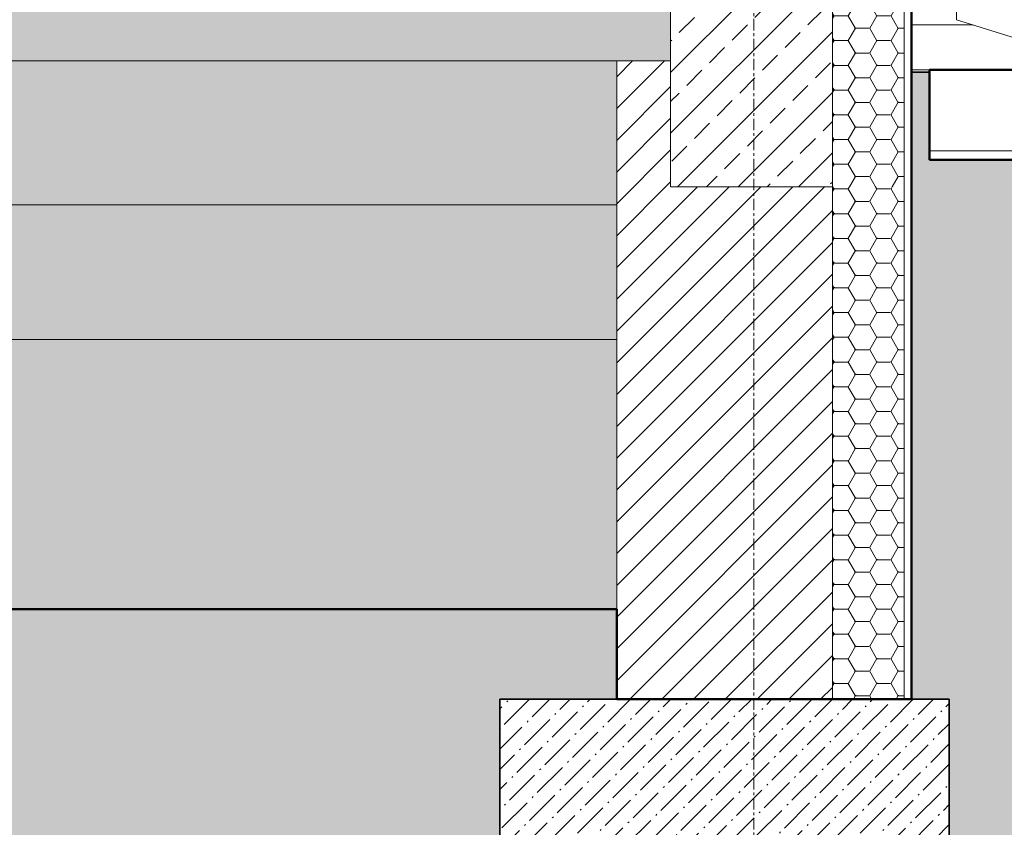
# Model space of a CAD drawing. Header units: centimetres. Extents: x 376 to 4434, y -323 to 48730.
# Tile 12 of 45: x 2340 to 2450, y -84 to 6. Entities that reach past the tile are written whole.
import ezdxf

# ---------------------------------------------------------------- set-up
doc = ezdxf.new("R2010")
doc.units = ezdxf.units.CM
doc.linetypes.add('Linia siatki', pattern=[2.2225, 1.27, -0.3175, 0.3175, -0.3175])
for name, color, linetype, lineweight in [('A-FLOR', 7, 'Continuous', 5), ('A-FLOR-MCUT', 7, 'Continuous', 5), ('A-FLOR-PATT', 7, 'Continuous', 50), ('A-WALL', 7, 'Continuous', 35), ('A-WALL-PATT', 7, 'Continuous', 35), ('C-TOPO', 7, 'Continuous', 5), ('P-PIPE', 7, 'Continuous', 5), ('S-FNDN', 7, 'Continuous', 5), ('S-GRID', 7, 'Continuous', 5)]:
    doc.layers.add(name, color=color, linetype=linetype, lineweight=lineweight)
pattern_1 = [(0, (2116.5484, 303), (2.381, 1.375), [1.587, -3.175]), (120, (2116.5484, 303), (-2.381285, 1.3745065), [1.588, -3.175]), (60, (2116.5484, 303), (-0.000285, 2.7495065), [0, -3.175, 1.587, 0])]
pattern_2 = [(45, (2116.5484, 303), (0.841457, 3.0872282), [3.969, -0.79375, 0.16764, -0.62611])]

# ---------------------------------------------------------------- blocks, each defined once
blk = doc.blocks.new('ARu Rura spustowa okrągła ___FK_04_0 - Na ziemię _φ10_-9220802-Przekrój')
at = {"layer": 'P-PIPE'}
for p, q in [((66335.06, 7.01), (66335.06, 5.58)), ((66335.06, 5.58), (66352.93, 0))]:
    blk.add_line(p, q, dxfattribs=at)

msp = doc.modelspace()

# ---------------------------------------------------------------- hatches: boundary and pattern name
at = {"layer": 'A-FLOR-PATT', "lineweight": 5}
h = msp.add_hatch(dxfattribs=at)
h.set_pattern_fill('FP_13', color=256, style=0, pattern_type=2)
h.set_pattern_definition(pattern_2)
h.paths.add_polyline_path([(1647.4, 1), (2412.75, 1), (2412.75, 8), (1647.4, 8), (1647.4, 5.8)])
h = msp.add_hatch(dxfattribs=at)
h.set_pattern_fill('FP_8', color=256, style=0, pattern_type=2)
h.set_pattern_definition(pattern_1)
h.paths.add_polyline_path([(2379.01, -15), (2406.75, -15), (2406.75, 1), (1652.35, 1), (1652.35, -15), (2347.22, -15)])
h = msp.add_hatch(dxfattribs=at)
h.set_pattern_fill('FP_16', color=256, style=0, pattern_type=2)
h.set_pattern_definition([(0, (2116.548, 303), (0, 12), []), (90, (2116.548, 303), (-12, 7e-16), [])])
h.paths.add_polyline_path([(2442.58, -10), (2490.75, -10), (2490.75, 0), (2441.55, 0), (2441.55, -10)])
h.paths.add_polyline_path([(1584.35, -10), (1617, -10), (1617, 0), (1567, 0), (1567, -10)])
h = msp.add_hatch(dxfattribs=at)
h.set_pattern_fill('FP_13', color=256, style=0, pattern_type=2)
h.set_pattern_definition(pattern_2)
h.paths.add_polyline_path([(1679.71, -30), (2406.75, -30), (2406.75, -15), (1652.35, -15), (1652.35, -30)])
at = {"layer": 'A-FLOR-PATT', "lineweight": 5, "true_color": 0x787878}
h = msp.add_hatch(dxfattribs=at)
h.set_pattern_fill('FP_11', color=8, style=0, pattern_type=2)
h.set_pattern_definition([(50, (2116.5484, 303), (9.10909, -0.79658), [0.9525, -10.477]), (355, (2116.548, 303), (-1.76211, 9.55293), [0.762, -8.382]), (100.451, (2117.307, 302.934), (7.34759, 8.75607), [0.8095, -8.905]), (46.184, (2116.548, 305.54), (13.55348, -2.10193), [1.429, -15.716]), (96.636, (2117.677, 305.365), (11.86985, 12.37158), [1.214, -13.357]), (351.184, (2116.548, 305.54), (11.87023, 12.3709), [1.143, -12.573]), (21, (2117.8184, 304.905), (7.58081, -5.11288), [0.9525, -10.478]), (326, (2117.818, 304.905), (3.09017, 9.20947), [0.762, -8.382]), (71.451, (2118.45, 304.479), (10.67137, 4.09605), [0.8095, -8.905]), (37.5, (2116.5484, 303), (0.154318, 4.227553), [0.16764, -8.113, 0.16764, -8.341, -8.414]), (37.5, (2116.5484, 303), (0.154318, 4.227553), [-16.789, 0.16764, -8.246]), (7.5, (2116.5484, 303), (3.340787, 5.008912), [0.16764, -4.684, 0.16764, -7.922, -3.207]), (7.5, (2116.5484, 303), (3.340787, 5.008912), [-12.941, 0.16764, -3.039]), (327.5, (2113.7164, 303), (6.77975, -0.286649), [0.16764, -3.007, 0.16764, -9.738, -13.144]), (327.5, (2113.7164, 303), (6.77975, -0.286649), [-13.081, 0.16764, -12.977]), (317.5, (2112.4464, 303), (7.40663, 1.2711), [0.16764, -3.96, 0.16764, -6.411, -9.335]), (317.5, (2112.4464, 303), (7.40663, 1.2711), [-10.706, 0.16764, -9.167])])
h.paths.add_polyline_path([(2315.44, -60), (2406.75, -60), (2406.75, -30), (1652.35, -30), (1652.35, -60), (2188.29, -60)])
at = {"layer": 'A-WALL-PATT', "lineweight": 5}
h = msp.add_hatch(dxfattribs=at)
h.set_pattern_fill('FP_18', color=256, style=0, pattern_type=2)
h.set_pattern_definition([(45, (2116.5484, 303), (-3.36795, 3.36795), []), (45, (2119.9154, 303), (-3.36724, 3.36724), [2.381, -1.191])])
h.paths.add_polyline_path([(2412.75, -13), (2430.75, -13), (2430.75, 11), (2406.75, 11), (2406.75, 8), (2412.75, 8), (2412.75, 1)])
at = {"layer": 'A-WALL-PATT', "lineweight": 5, "true_color": 0x808080}
h = msp.add_hatch(dxfattribs=at)
h.set_pattern_fill('FP_8', color=8, style=0, pattern_type=2)
h.set_pattern_definition(pattern_1)
h.paths.add_polyline_path([(2438.75, -13), (2438.75, 11), (2430.75, 11), (2430.75, -13)])
at = {"layer": 'A-WALL-PATT', "lineweight": 5}
h = msp.add_hatch(dxfattribs=at)
h.set_pattern_fill('FP_7', color=256, style=0, pattern_type=2)
h.set_pattern_definition([(45, (2116.5484, 303), (-1.767767, 1.767767), [])])
h.paths.add_polyline_path([(2406.75, -70), (2430.75, -70), (2430.75, -13), (2412.75, -13), (2412.75, 1), (2406.75, 1), (2406.75, -60)])
at = {"layer": 'A-WALL-PATT', "lineweight": 5, "true_color": 0x808080}
h = msp.add_hatch(dxfattribs=at)
h.set_pattern_fill('FP_8', color=8, style=0, pattern_type=2)
h.set_pattern_definition(pattern_1)
h.paths.add_polyline_path([(2430.75, -70), (2438.75, -70), (2438.75, -13), (2430.75, -13), (2430.75, -19.73)])
at = {"layer": 'C-TOPO', "true_color": 0x808080}
msp.add_hatch(color=8, dxfattribs=at).paths.add_polyline_path([(2061.15, -121.85), (2569.73, -121.85), (2569.73, -0.24), (2496.75, -0.24), (2496.75, -15), (2490.75, -15), (2490.75, -10), (2441.55, -10), (2441.55, -0.24), (2439.55, -0.24), (2439.55, -70), (2443.75, -70), (2443.75, -110), (2393.75, -110), (2393.75, -70), (2406.75, -70), (2406.75, -60), (1652.35, -60), (1652.35, -70), (1660.95, -70), (1660.95, -110), (1610.95, -110), (1610.95, -70), (1619.55, -70), (1619.55, -0.23), (1617, -0.23), (1617, -10), (1567, -10), (1567, -15), (1561, -15), (1561, -0.23), (1552.57, -0.23), (1552.57, -121.85), (1934, -121.85)])
at = {"layer": 'S-FNDN'}
h = msp.add_hatch(dxfattribs=at)
h.set_pattern_fill('FP_13', color=256, style=0, pattern_type=2)
h.set_pattern_definition(pattern_2)
h.paths.add_polyline_path([(2442.58, -110), (2443.75, -110), (2443.75, -70), (2393.75, -70), (2393.75, -110)])

# ---------------------------------------------------------------- linework, layer by layer
at = {"layer": 'A-FLOR'}
msp.add_line((2439.55, 0), (2441.55, 0), dxfattribs=at)
at = {"layer": 'A-FLOR', "lineweight": 50}
for p, q in [((2490.75, 0), (2441.55, 0)), ((2441.55, 0), (2441.55, -10)), ((2441.55, -10), (2490.75, -10)), ((1652.35, -60), (2406.75, -60))]:
    msp.add_line(p, q, dxfattribs=at)
at = {"layer": 'A-FLOR-MCUT'}
for p, q in [((2412.75, 1), (2412.75, 8)), ((2412.75, 1), (1647.4, 1)), ((2406.75, -30), (2406.75, 1)), ((2406.75, -15), (1652.35, -15)), ((2406.75, -30), (1652.35, -30))]:
    msp.add_line(p, q, dxfattribs=at)
at = {"layer": 'A-WALL', "lineweight": 5}
for p, q in [((2430.75, 313.24), (2430.75, -70)), ((2438.75, 25), (2438.75, -70)), ((2446.42, 5), (2439.55, 5)), ((2412.75, 1), (2412.75, -13)), ((2430.75, -13), (2412.75, -13)), ((2406.75, -30), (2406.75, -60))]:
    msp.add_line(p, q, dxfattribs=at)
at = {"layer": 'A-WALL', "lineweight": 50}
for p, q in [((2439.55, -70), (2439.55, 25)), ((2406.75, -60), (2406.75, -70)), ((2406.75, -70), (2439.55, -70))]:
    msp.add_line(p, q, dxfattribs=at)
at = {"layer": 'C-TOPO', "lineweight": 35}
msp.add_line((2441.55, -0.24), (2439.55, -0.24), dxfattribs=at)
at = {"layer": 'C-TOPO'}
msp.add_line((2439.55, -0.24), (2441.55, -0.24), dxfattribs=at)
at = {"layer": 'S-FNDN', "lineweight": 35}
for p, q in [((2443.75, -70), (2393.75, -70)), ((2393.75, -70), (2393.75, -110)), ((2443.75, -110), (2443.75, -70))]:
    msp.add_line(p, q, dxfattribs=at)
at = {"layer": 'S-GRID', "color": 9, "linetype": 'Linia siatki', "true_color": 0xc0c0c0}
msp.add_line((2422, -277.86), (2422, 643.69), dxfattribs=at)

# ---------------------------------------------------------------- block references
at = {"layer": 'P-PIPE'}
msp.add_blockref('ARu Rura spustowa okrągła ___FK_04_0 - Na ziemię _φ10_-9220802-Przekrój', (-63890.51, 0), dxfattribs=at)

doc.saveas('drawing.dxf')
